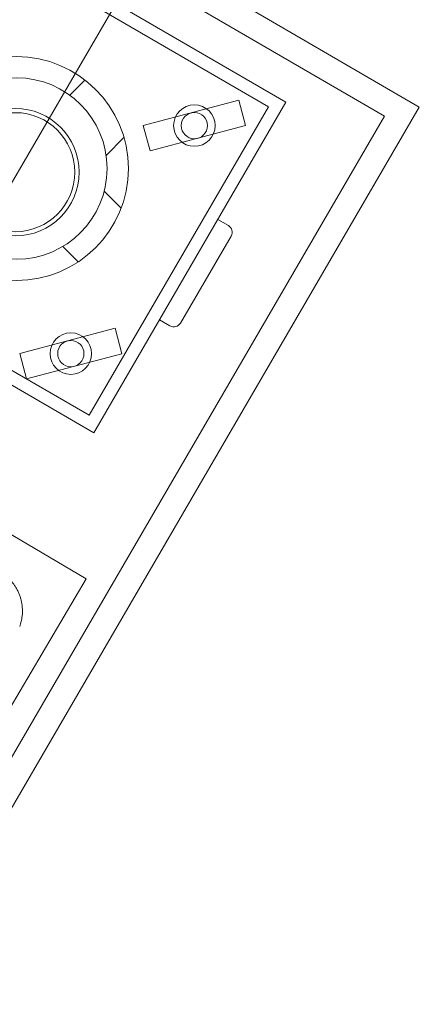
# Model space of a CAD drawing. Header units: millimetres. Extents: x -1131 to 37929, y -9154 to 9180.
# Tile 44 of 85: x 14706 to 15177, y 4099 to 5261. Entities that reach past the tile are written whole.
import ezdxf

# ---------------------------------------------------------------- set-up
doc = ezdxf.new("R2010")
doc.units = ezdxf.units.MM
doc.layers.add('GREYSCALE', color=9, linetype='Continuous', lineweight=0, true_color=0x808080)

# ---------------------------------------------------------------- blocks, each defined once
blk = doc.blocks.new('FLOOR PLAN')
at = {"layer": 'GREYSCALE'}
for p, q in [((14916.9, 14684.7), (15558, 14311.8)), ((14927.8, 14643.6), (15516.9, 14301)), ((15010.8, 14544.2, -57105.4), (15400.7, 14317.4, -57105.4)), ((15016.2, 14523.6, -57105.4), (15380.2, 14312, -57105.4)), ((15237.5, 14498.2), (14648, 13484.6)), ((15400.7, 14317.4, -57105.4), (15174, 13927.4, -57105.4)), ((15345.1, 14319.8, -57105.4), (15232.5, 14290, -57105.4)), ((15345.1, 14319.8, -57105.4), (15353, 14289.8, -57105.4)), ((15558, 14311.8), (14953.5, 13272.2)), ((15380.2, 14312, -57105.4), (15168.5, 13948, -57105.4)), ((15516.9, 14301), (14942.6, 13313.3)), ((15232.5, 14290, -57105.4), (15240.4, 14260, -57105.4)), ((15353, 14289.8, -57105.4), (15240.4, 14260, -57105.4)), ((15332.8, 14172, -57105.4), (15320.4, 14179.2, -57105.4)), ((15174, 13927.4, -57105.4), (14784, 14154.2, -57105.4)), ((15168.5, 13948, -57105.4), (14804.6, 14159.6, -57105.4)), ((15276.4, 14056.9, -57105.4), (15336.1, 14159.5, -57105.4)), ((15165.2, 13754.9, -57105.4), (14621.7, 14076.4, -57105.4)), ((15251.5, 14060.8, -57105.4), (15263.9, 14053.6, -57105.4)), ((15199.4, 14050.7, -57105.4), (15086.8, 14020.9, -57105.4)), ((15199.4, 14050.7, -57105.4), (15207.3, 14020.7, -57105.4)), ((15086.8, 14020.9, -57105.4), (15094.7, 13990.9, -57105.4)), ((15207.3, 14020.7, -57105.4), (15094.7, 13990.9, -57105.4)), ((15165.2, 13754.9, -57105.4), (14935.5, 13366.6, -57105.4))]:
    blk.add_line(p, q, dxfattribs=at)
at = {"layer": 'GREYSCALE', "ltscale": 2}
for p, q in [((15145.7, 14325.7), (15163.6, 14343.6)), ((15188.6, 14254.6), (15209.7, 14275.7)), ((15206.2, 14192.4), (15186.3, 14212.3)), ((15155.6, 14129), (15137.4, 14147.2))]:
    blk.add_line(p, q, dxfattribs=at)
at = {"layer": 'GREYSCALE'}
for centre, radius in [((15082.8, 14239.2), 132.1), ((15082.8, 14239.2), 107), ((15292.7, 14289.9, -57105.4), 24.5), ((15081.5, 14234.9, -57105.4), 75.2), ((15081.5, 14234.9, -57105.4), 70.2), ((15292.7, 14289.9, -57105.4), 15.5), ((15147, 14020.8, -57105.4), 24.5), ((15147, 14020.8, -57105.4), 15.5)]:
    blk.add_circle(centre, radius, dxfattribs=at)
for centre, radius, start, end in [((21130.7, 10361.1), 7602.5, 141.77328, 166.24476), ((15328.2, 14164.1, -57105.4), 9.13, 329.8211, 59.8211), ((15268.5, 14061.5, -57105.4), 9.13, 239.8211, 329.8211)]:
    blk.add_arc(centre, radius, start, end, dxfattribs=at)
at = {"layer": 'GREYSCALE', "ltscale": 0.25}
blk.add_arc((21207.4, 10240.1), 7731.9, 141.9568, 165.48374, dxfattribs=at)
at = {"layer": 'GREYSCALE'}
blk.add_open_spline([(15070, 13758.6, -57105.4), (15070.8, 13758, -57105.4), (15072.6, 13756.5, -57105.4), (15075.2, 13754, -57105.4), (15077.8, 13751.1, -57105.4), (15080.2, 13748, -57105.4), (15082.4, 13744.6, -57105.4), (15084.4, 13741, -57105.4), (15086.1, 13737.2, -57105.4), (15087.5, 13733.2, -57105.4), (15088.6, 13729.3, -57105.4), (15089.4, 13725.3, -57105.4), (15089.8, 13721.3, -57105.4), (15090, 13717.3, -57105.4), (15089.9, 13713.4, -57105.4), (15089.4, 13709.5, -57105.4), (15088.7, 13705.7, -57105.4), (15087.8, 13702.2, -57105.4), (15087.1, 13699.9, -57105.4), (15086.7, 13698.9, -57105.4)], degree=3, knots=[0, 0, 0, 0, 0.047522, 0.105774, 0.164129, 0.222565, 0.281067, 0.345588, 0.409388, 0.472348, 0.534521, 0.59595, 0.656664, 0.716682, 0.776014, 0.834663, 0.892623, 0.94988, 1, 1, 1, 1], dxfattribs=at)

msp = doc.modelspace()

# ---------------------------------------------------------------- block references
at = {"layer": 'GREYSCALE'}
msp.add_blockref('FLOOR PLAN', (-381, -9153.5), dxfattribs=at)

doc.saveas('drawing.dxf')
